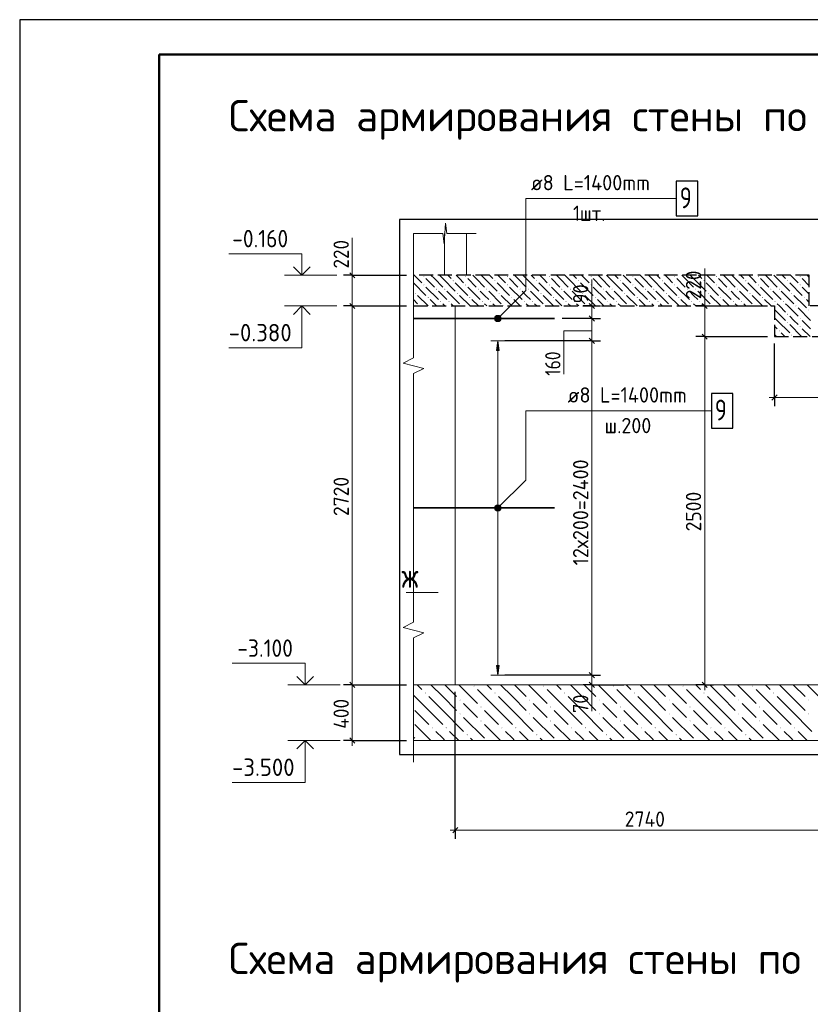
# Model space of a CAD drawing. Header units: millimetres. Extents: x 0 to 59400, y 0 to 42000.
# Tile 17 of 37: x 0 to 11347, y 27863 to 42000. Entities that reach past the tile are written whole.
import ezdxf

# ---------------------------------------------------------------- set-up
doc = ezdxf.new("R2010")
doc.units = ezdxf.units.MM
doc.linetypes.add('______2', pattern=[270, 200, -70])
for name, color, linetype, lineweight in [('Standard', 7, 'Continuous', 25), ('Высотные отметки', 7, 'Continuous', 25), ('ЖБ Перекрытие верхний уровень', 7, '______2', 25), ('ЖБ Перекрытие нижний уровень с отделкой', 7, '______2', 25), ('Заголовок чертежа', 7, 'Continuous', 25), ('Позиционная метка линия выноска', 7, 'Continuous', 13), ('Размерная линия_ общее', 7, 'Continuous', 13), ('Сечения символ', 7, 'Continuous', 25), ('Стена обрамление Г-обр.', 7, 'Continuous', 35), ('Фоновоя арматура Х1', 52, 'Continuous', 25)]:
    doc.layers.add(name, color=color, linetype=linetype, lineweight=lineweight)
doc.layers.add('Размерная выноска', color=7, linetype='Continuous')
doc.styles.add('ISOCPEUR', font='txt')

msp = doc.modelspace()

# ---------------------------------------------------------------- hatches: boundary and pattern name
at = {"layer": 'ЖБ Перекрытие верхний уровень', "linetype": 'Continuous', "lineweight": 18, "transparency": 33554687}
for points in [[(5795, 38312), (5801, 38318), (5808, 38312), (5801, 38305)], [(6395, 38312), (6401, 38318), (6408, 38312), (6401, 38305)], [(6995, 38312), (7001, 38318), (7008, 38312), (7001, 38305)], [(7595, 38312), (7601, 38318), (7608, 38312), (7601, 38305)], [(8195, 38312), (8201, 38318), (8208, 38312), (8201, 38305)], [(8795, 38312), (8801, 38318), (8808, 38312), (8801, 38305)], [(9395, 38312), (9401, 38318), (9408, 38312), (9401, 38305)], [(9995, 38312), (10001, 38318), (10008, 38312), (10001, 38305)], [(10595, 38312), (10601, 38318), (10608, 38312), (10601, 38305)], [(11195, 38312), (11201, 38318), (11208, 38312), (11201, 38305)], [(5795, 38192), (5801, 38198), (5808, 38192), (5801, 38185)], [(6215, 38252), (6221, 38258), (6228, 38252), (6221, 38245)], [(6395, 38192), (6401, 38198), (6408, 38192), (6401, 38185)], [(6815, 38252), (6821, 38258), (6828, 38252), (6821, 38245)], [(6995, 38192), (7001, 38198), (7008, 38192), (7001, 38185)], [(7415, 38252), (7421, 38258), (7428, 38252), (7421, 38245)], [(7595, 38192), (7601, 38198), (7608, 38192), (7601, 38185)], [(8015, 38252), (8021, 38258), (8028, 38252), (8021, 38245)], [(8195, 38192), (8201, 38198), (8208, 38192), (8201, 38185)], [(8615, 38252), (8621, 38258), (8628, 38252), (8621, 38245)], [(8795, 38192), (8801, 38198), (8808, 38192), (8801, 38185)], [(9215, 38252), (9221, 38258), (9228, 38252), (9221, 38245)], [(9395, 38192), (9401, 38198), (9408, 38192), (9401, 38185)], [(9815, 38252), (9821, 38258), (9828, 38252), (9821, 38245)], [(9995, 38192), (10001, 38198), (10008, 38192), (10001, 38185)], [(10415, 38252), (10421, 38258), (10428, 38252), (10421, 38245)], [(10595, 38192), (10601, 38198), (10608, 38192), (10601, 38185)], [(11015, 38252), (11021, 38258), (11028, 38252), (11021, 38245)], [(11195, 38192), (11201, 38198), (11208, 38192), (11201, 38185)], [(5675, 38072), (5681, 38078), (5688, 38072), (5681, 38065)], [(5975, 38132), (5981, 38138), (5988, 38132), (5981, 38125)], [(6095, 38132), (6101, 38138), (6108, 38132), (6101, 38125)], [(6275, 38072), (6281, 38078), (6288, 38072), (6281, 38065)], [(6575, 38132), (6581, 38138), (6588, 38132), (6581, 38125)], [(6695, 38132), (6701, 38138), (6708, 38132), (6701, 38125)], [(6875, 38072), (6881, 38078), (6888, 38072), (6881, 38065)], [(7175, 38132), (7181, 38138), (7188, 38132), (7181, 38125)], [(7295, 38132), (7301, 38138), (7308, 38132), (7301, 38125)], [(7475, 38072), (7481, 38078), (7488, 38072), (7481, 38065)], [(7775, 38132), (7781, 38138), (7788, 38132), (7781, 38125)], [(7895, 38132), (7901, 38138), (7908, 38132), (7901, 38125)], [(8075, 38072), (8081, 38078), (8088, 38072), (8081, 38065)], [(8375, 38132), (8381, 38138), (8388, 38132), (8381, 38125)], [(8495, 38132), (8501, 38138), (8508, 38132), (8501, 38125)], [(8675, 38072), (8681, 38078), (8688, 38072), (8681, 38065)], [(8975, 38132), (8981, 38138), (8988, 38132), (8981, 38125)], [(9095, 38132), (9101, 38138), (9108, 38132), (9101, 38125)], [(9275, 38072), (9281, 38078), (9288, 38072), (9281, 38065)], [(9575, 38132), (9581, 38138), (9588, 38132), (9581, 38125)], [(9695, 38132), (9701, 38138), (9708, 38132), (9701, 38125)], [(9875, 38072), (9881, 38078), (9888, 38072), (9881, 38065)], [(10175, 38132), (10181, 38138), (10188, 38132), (10181, 38125)], [(10295, 38132), (10301, 38138), (10308, 38132), (10301, 38125)], [(10475, 38072), (10481, 38078), (10488, 38072), (10481, 38065)], [(10775, 38132), (10781, 38138), (10788, 38132), (10781, 38125)], [(10895, 38132), (10901, 38138), (10908, 38132), (10901, 38125)], [(11075, 38072), (11081, 38078), (11088, 38072), (11081, 38065)], [(5735, 37892), (5741, 37898), (5748, 37892), (5746, 37890), (5736, 37890)], [(5855, 38012), (5861, 38018), (5868, 38012), (5861, 38005)], [(6035, 37952), (6041, 37958), (6048, 37952), (6041, 37945)], [(6155, 37952), (6161, 37958), (6168, 37952), (6161, 37945)], [(6335, 37892), (6341, 37898), (6348, 37892), (6346, 37890), (6336, 37890)], [(6455, 38012), (6461, 38018), (6468, 38012), (6461, 38005)], [(6635, 37952), (6641, 37958), (6648, 37952), (6641, 37945)], [(6755, 37952), (6761, 37958), (6768, 37952), (6761, 37945)], [(6935, 37892), (6941, 37898), (6948, 37892), (6946, 37890), (6936, 37890)], [(7055, 38012), (7061, 38018), (7068, 38012), (7061, 38005)], [(7235, 37952), (7241, 37958), (7248, 37952), (7241, 37945)], [(7355, 37952), (7361, 37958), (7368, 37952), (7361, 37945)], [(7535, 37892), (7541, 37898), (7548, 37892), (7546, 37890), (7536, 37890)], [(7655, 38012), (7661, 38018), (7668, 38012), (7661, 38005)], [(7835, 37952), (7841, 37958), (7848, 37952), (7841, 37945)], [(7955, 37952), (7961, 37958), (7968, 37952), (7961, 37945)], [(8135, 37892), (8141, 37898), (8148, 37892), (8146, 37890), (8136, 37890)], [(8255, 38012), (8261, 38018), (8268, 38012), (8261, 38005)], [(8435, 37952), (8441, 37958), (8448, 37952), (8441, 37945)], [(8555, 37952), (8561, 37958), (8568, 37952), (8561, 37945)], [(8735, 37892), (8741, 37898), (8748, 37892), (8746, 37890), (8736, 37890)], [(8855, 38012), (8861, 38018), (8868, 38012), (8861, 38005)], [(9035, 37952), (9041, 37958), (9048, 37952), (9041, 37945)], [(9155, 37952), (9161, 37958), (9168, 37952), (9161, 37945)], [(9335, 37892), (9341, 37898), (9348, 37892), (9346, 37890), (9336, 37890)], [(9455, 38012), (9461, 38018), (9468, 38012), (9461, 38005)], [(9635, 37952), (9641, 37958), (9648, 37952), (9641, 37945)], [(9755, 37952), (9761, 37958), (9768, 37952), (9761, 37945)], [(9935, 37892), (9941, 37898), (9948, 37892), (9946, 37890), (9936, 37890)], [(10055, 38012), (10061, 38018), (10068, 38012), (10061, 38005)], [(10235, 37952), (10241, 37958), (10248, 37952), (10241, 37945)], [(10355, 37952), (10361, 37958), (10368, 37952), (10361, 37945)], [(10535, 37892), (10541, 37898), (10548, 37892), (10546, 37890), (10536, 37890)], [(10655, 38012), (10661, 38018), (10668, 38012), (10661, 38005)], [(10835, 37952), (10841, 37958), (10848, 37952), (10841, 37945)], [(10955, 37952), (10961, 37958), (10968, 37952), (10961, 37945)], [(11135, 37892), (11141, 37898), (11148, 37892), (11146, 37890), (11136, 37890)], [(11255, 38012), (11261, 38018), (11268, 38012), (11261, 38005)]]:
    msp.add_hatch(color=7, dxfattribs=at).paths.add_polyline_path(points, flags=16)
at = {"layer": 'ЖБ Перекрытие нижний уровень с отделкой', "linetype": 'Continuous', "lineweight": 18, "transparency": 33554687}
for points in [[(11146, 37890), (11141, 37885), (11136, 37890)], [(11015, 37772), (11021, 37778), (11028, 37772), (11021, 37765)], [(11315, 37832), (11321, 37838), (11328, 37832), (11321, 37825)], [(11015, 37652), (11021, 37658), (11028, 37652), (11021, 37645)], [(11195, 37712), (11201, 37718), (11208, 37712), (11201, 37705)], [(10895, 37532), (10901, 37538), (10908, 37532), (10901, 37525)], [(11075, 37472), (11081, 37478), (11088, 37472), (11081, 37465)], [(11195, 37592), (11201, 37598), (11208, 37592), (11201, 37585)]]:
    msp.add_hatch(color=7, dxfattribs=at).paths.add_polyline_path(points, flags=16)
at = {"layer": 'Позиционная метка линия выноска', "linetype": 'Continuous', "lineweight": 13, "transparency": 33554687}
for points in [[(6906, 37698), (6851, 37753), (6831, 37742)], [(6906, 37721), (6874, 37753), (6851, 37753)], [(6906, 37721), (6851, 37753), (6906, 37698)], [(6874, 37753), (6906, 37721), (6895, 37742)], [(6895, 37678), (6831, 37742), (6819, 37721)], [(6895, 37678), (6819, 37721), (6874, 37667)], [(6874, 37667), (6819, 37721), (6819, 37698)], [(6874, 37667), (6819, 37698), (6851, 37667)], [(6851, 37667), (6819, 37698), (6831, 37678)], [(6906, 37698), (6831, 37742), (6895, 37678)], [(6895, 34958), (6831, 35022), (6819, 35001)], [(6895, 34958), (6819, 35001), (6874, 34947)], [(6874, 34947), (6819, 35001), (6819, 34978)], [(6874, 34947), (6819, 34978), (6851, 34947)], [(6851, 34947), (6819, 34978), (6831, 34958)], [(6906, 34978), (6851, 35033), (6831, 35022)], [(6906, 34978), (6831, 35022), (6895, 34958)], [(6906, 35001), (6874, 35033), (6851, 35033)], [(6906, 35001), (6851, 35033), (6906, 34978)], [(6874, 35033), (6906, 35001), (6895, 35022)]]:
    msp.add_hatch(color=7, dxfattribs=at).paths.add_polyline_path(points)
at = {"layer": 'Стена обрамление Г-обр.', "linetype": 'Continuous', "lineweight": 13, "transparency": 33554687}
msp.add_hatch(color=7, dxfattribs=at).paths.add_polyline_path([(6883, 37250), (6863, 37390), (6843, 37250)])
msp.add_hatch(color=7, dxfattribs=at).paths.add_polyline_path([(6883, 32730), (6863, 32590), (6843, 32730)], flags=16)
at = {"layer": 'Фоновоя арматура Х1', "linetype": 'Continuous', "lineweight": 18, "transparency": 33554687}
for points in [[(6515, 32432), (6521, 32438), (6528, 32432), (6521, 32425)], [(7515, 32432), (7521, 32438), (7528, 32432), (7521, 32425)], [(8515, 32432), (8521, 32438), (8528, 32432), (8521, 32425)], [(9515, 32432), (9521, 32438), (9528, 32432), (9521, 32425)], [(10515, 32432), (10521, 32438), (10528, 32432), (10521, 32425)], [(5815, 32332), (5821, 32338), (5828, 32332), (5821, 32325)], [(6315, 32232), (6321, 32238), (6328, 32232), (6321, 32225)], [(6815, 32332), (6821, 32338), (6828, 32332), (6821, 32325)], [(7315, 32232), (7321, 32238), (7328, 32232), (7321, 32225)], [(7815, 32332), (7821, 32338), (7828, 32332), (7821, 32325)], [(8315, 32232), (8321, 32238), (8328, 32232), (8321, 32225)], [(8815, 32332), (8821, 32338), (8828, 32332), (8821, 32325)], [(9315, 32232), (9321, 32238), (9328, 32232), (9321, 32225)], [(9815, 32332), (9821, 32338), (9828, 32332), (9821, 32325)], [(10315, 32232), (10321, 32238), (10328, 32232), (10321, 32225)], [(10815, 32332), (10821, 32338), (10828, 32332), (10821, 32325)], [(11315, 32232), (11321, 32238), (11328, 32232), (11321, 32225)], [(6615, 32132), (6621, 32138), (6628, 32132), (6621, 32125)], [(7615, 32132), (7621, 32138), (7628, 32132), (7621, 32125)], [(8615, 32132), (8621, 32138), (8628, 32132), (8621, 32125)], [(9615, 32132), (9621, 32138), (9628, 32132), (9621, 32125)], [(10615, 32132), (10621, 32138), (10628, 32132), (10621, 32125)], [(6315, 32032), (6321, 32038), (6328, 32032), (6321, 32025)], [(7315, 32032), (7321, 32038), (7328, 32032), (7321, 32025)], [(8315, 32032), (8321, 32038), (8328, 32032), (8321, 32025)], [(9315, 32032), (9321, 32038), (9328, 32032), (9321, 32025)], [(10315, 32032), (10321, 32038), (10328, 32032), (10321, 32025)], [(11315, 32032), (11321, 32038), (11328, 32032), (11321, 32025)], [(5915, 31832), (5921, 31838), (5928, 31832), (5921, 31825)], [(6115, 31832), (6121, 31838), (6128, 31832), (6121, 31825)], [(6615, 31932), (6621, 31938), (6628, 31932), (6621, 31925)], [(6915, 31832), (6921, 31838), (6928, 31832), (6921, 31825)], [(7115, 31832), (7121, 31838), (7128, 31832), (7121, 31825)], [(7615, 31932), (7621, 31938), (7628, 31932), (7621, 31925)], [(7915, 31832), (7921, 31838), (7928, 31832), (7921, 31825)], [(8115, 31832), (8121, 31838), (8128, 31832), (8121, 31825)], [(8615, 31932), (8621, 31938), (8628, 31932), (8621, 31925)], [(8915, 31832), (8921, 31838), (8928, 31832), (8921, 31825)], [(9115, 31832), (9121, 31838), (9128, 31832), (9121, 31825)], [(9615, 31932), (9621, 31938), (9628, 31932), (9621, 31925)], [(9915, 31832), (9921, 31838), (9928, 31832), (9921, 31825)], [(10115, 31832), (10121, 31838), (10128, 31832), (10121, 31825)], [(10615, 31932), (10621, 31938), (10628, 31932), (10621, 31925)], [(10915, 31832), (10921, 31838), (10928, 31832), (10921, 31825)], [(11115, 31832), (11121, 31838), (11128, 31832), (11121, 31825)], [(6415, 31732), (6421, 31738), (6428, 31732), (6421, 31725)], [(7415, 31732), (7421, 31738), (7428, 31732), (7421, 31725)], [(8415, 31732), (8421, 31738), (8428, 31732), (8421, 31725)], [(9415, 31732), (9421, 31738), (9428, 31732), (9421, 31725)], [(10415, 31732), (10421, 31738), (10428, 31732), (10421, 31725)]]:
    msp.add_hatch(color=7, dxfattribs=at).paths.add_polyline_path(points, flags=16)

# ---------------------------------------------------------------- linework, layer by layer
at = {"layer": 'Standard', "color": 7, "linetype": 'Continuous', "lineweight": 25, "transparency": 33554687}
for p, q in [((2000, 41500), (2000, 1058)), ((8174, 37927), (8249, 37852)), ((8174, 37747), (8249, 37672)), ((8174, 37427), (8249, 37352)), ((8174, 32627), (8249, 32552)), ((8174, 32487), (8249, 32412))]:
    msp.add_line(p, q, dxfattribs=at)
at = {"layer": 'Standard', "color": 7, "linetype": 'Continuous', "lineweight": 13, "transparency": 33554687}
for p, q in [((6111, 39080), (6093, 38780)), ((6129, 38930), (6111, 39080)), ((5652, 38930), (5652, 38930)), ((6075, 38930), (5652, 38930)), ((5652, 38930), (5652, 37146)), ((6093, 38780), (6075, 38930)), ((6552, 38930), (6129, 38930)), ((8211, 37890), (8211, 37965)), ((8211, 37710), (8211, 37390)), ((8211, 37390), (8211, 32590)), ((5652, 37146), (5502, 37070)), ((5502, 37070), (5802, 36994)), ((5802, 36994), (5652, 36918)), ((5652, 36918), (5652, 35134)), ((5652, 35134), (5652, 33350)), ((5652, 33350), (5502, 33274)), ((5502, 33274), (5802, 33199)), ((5802, 33199), (5652, 33123)), ((5652, 33123), (5652, 31339)), ((8211, 32590), (8211, 32450)), ((8211, 32450), (8211, 32375)), ((5652, 31339), (5652, 31339))]:
    msp.add_line(p, q, dxfattribs=at)
at = {"layer": 'Standard', "color": 7, "linetype": 'Continuous', "lineweight": 18, "transparency": 33554687}
for p, q in [((6097, 38930), (6097, 38330)), ((6412, 38330), (6412, 38930)), ((6252, 37890), (6252, 32450)), ((6252, 37890), (6252, 32450))]:
    msp.add_line(p, q, dxfattribs=at)
at = {"layer": 'Standard', "color": 7, "linetype": 'Continuous', "lineweight": -3, "transparency": 33554687}
for p, q in [((8211, 37890), (8086, 37890)), ((8211, 37890), (8336, 37890)), ((8211, 37710), (8086, 37710)), ((8211, 37710), (8336, 37710)), ((8211, 37390), (8086, 37390)), ((8211, 37390), (8336, 37390)), ((8211, 32590), (8086, 32590)), ((8211, 32590), (8336, 32590)), ((8211, 32450), (8086, 32450)), ((8211, 32450), (8336, 32450)), ((8211, 32450), (8671, 32450))]:
    msp.add_line(p, q, dxfattribs=at)
at = {"layer": 'Standard', "color": 7, "linetype": 'Continuous', "lineweight": 25, "transparency": 33554687}
msp.add_lwpolyline([(0, 0), (59400, 0), (59400, 42000), (0, 42000), (0, 0)], close=True, dxfattribs=at)
at = {"layer": 'Standard', "color": 7, "linetype": 'Continuous', "lineweight": 50, "transparency": 33554687}
msp.add_lwpolyline([(2000, 41500), (58900, 41500), (58900, 500), (2000, 500), (2000, 41500)], close=True, dxfattribs=at)
at = {"layer": 'Standard', "color": 7, "linetype": 'Continuous', "lineweight": 13, "transparency": 33554687}
for points in [[(58900, 41500), (2000, 41500), (2000, 500), (58900, 500), (58900, 41500)], [(8211, 37890), (8211, 37820), (8211, 37820), (8211, 37710)]]:
    msp.add_lwpolyline(points, dxfattribs=at)
at = {"layer": 'Standard', "color": 254, "linetype": 'Continuous', "lineweight": -3, "true_color": 0xc4c4ff, "transparency": 33554687}
msp.add_lwpolyline([(5452, 31450), (30263, 31450), (30263, 39130), (5452, 39130), (5452, 31450)], dxfattribs=at)
at = {"layer": 'Standard', "color": 7, "linetype": 'Continuous', "lineweight": -3, "transparency": 33554687}
for points in [[(8211, 37890), (8194, 37890), (8194, 37890), (8194, 37890), (8194, 37890), (8192, 37890), (8192, 37890), (8187, 37890)], [(8211, 37710), (8194, 37710), (8194, 37710), (8194, 37710), (8194, 37710), (8123, 37710), (8123, 37710), (7785, 37710)], [(8211, 37390), (8194, 37390), (8194, 37390), (8194, 37390), (8194, 37390), (8000, 37390), (8000, 37390), (6963, 37390)], [(8211, 32590), (8194, 32590), (8194, 32590), (6963, 32590)]]:
    msp.add_lwpolyline(points, dxfattribs=at)
at = {"layer": 'Высотные отметки', "color": 7, "linetype": 'Continuous', "lineweight": 13, "transparency": 33554687}
for p, q in [((4550, 38330), (3800, 38330)), ((4550, 38330), (3800, 38330)), ((4550, 37890), (3800, 37890)), ((4550, 37890), (3800, 37890)), ((4598, 32450), (3848, 32450)), ((4598, 32450), (3848, 32450)), ((4598, 31650), (3848, 31650)), ((4598, 31650), (3848, 31650))]:
    msp.add_line(p, q, dxfattribs=at)
at = {"layer": 'Высотные отметки', "color": 7, "linetype": 'Continuous', "lineweight": 35, "transparency": 33554687}
for p, q in [((4050, 38330), (3929, 38451)), ((4050, 38330), (3929, 38451)), ((4050, 38330), (4171, 38451)), ((4050, 38330), (4171, 38451)), ((4050, 37890), (3929, 37769)), ((4050, 37890), (3929, 37769)), ((4050, 37890), (4171, 37769)), ((4050, 37890), (4171, 37769)), ((4098, 32450), (3977, 32571)), ((4098, 32450), (3977, 32571)), ((4098, 32450), (4219, 32571)), ((4098, 32450), (4219, 32571)), ((4098, 31650), (3977, 31529)), ((4098, 31650), (3977, 31529)), ((4098, 31650), (4219, 31529)), ((4098, 31650), (4219, 31529))]:
    msp.add_line(p, q, dxfattribs=at)
at = {"layer": 'Высотные отметки', "color": 7, "linetype": 'Continuous', "lineweight": 13, "transparency": 33554687}
for points in [[(4050, 38330), (4050, 38640), (3000, 38640)], [(4050, 38330), (4050, 38640), (3000, 38640)], [(4050, 37890), (4050, 37290), (3000, 37290)], [(4050, 37890), (4050, 37290), (3000, 37290)], [(4098, 32450), (4098, 32760), (3048, 32760)], [(4098, 32450), (4098, 32760), (3048, 32760)], [(4098, 31650), (4098, 31050), (3048, 31050)], [(4098, 31650), (4098, 31050), (3048, 31050)]]:
    msp.add_lwpolyline(points, dxfattribs=at)
at = {"layer": 'ЖБ Перекрытие верхний уровень', "color": 7, "linetype": '______2', "lineweight": 25, "transparency": 33554687}
for p, q in [((11333, 38330), (5652, 38330)), ((11333, 37890), (11333, 38330)), ((5652, 37890), (10833, 37890))]:
    msp.add_line(p, q, dxfattribs=at)
at = {"layer": 'ЖБ Перекрытие верхний уровень', "color": 9, "linetype": 'Continuous', "lineweight": 18, "true_color": 0xc7c7c7, "transparency": 33554687}
for p, q in [((5711, 38282), (5663, 38330)), ((5951, 38282), (5903, 38330)), ((6023, 38330), (6071, 38282)), ((6143, 38330), (6191, 38282)), ((6311, 38282), (6263, 38330)), ((6551, 38282), (6503, 38330)), ((6623, 38330), (6671, 38282)), ((6743, 38330), (6791, 38282)), ((6911, 38282), (6863, 38330)), ((7151, 38282), (7103, 38330)), ((7223, 38330), (7271, 38282)), ((7343, 38330), (7391, 38282)), ((7511, 38282), (7463, 38330)), ((7751, 38282), (7703, 38330)), ((7823, 38330), (7871, 38282)), ((7943, 38330), (7991, 38282)), ((8111, 38282), (8063, 38330)), ((8351, 38282), (8303, 38330)), ((8423, 38330), (8471, 38282)), ((8543, 38330), (8591, 38282)), ((8711, 38282), (8663, 38330)), ((8951, 38282), (8903, 38330)), ((9023, 38330), (9071, 38282)), ((9143, 38330), (9191, 38282)), ((9311, 38282), (9263, 38330)), ((9551, 38282), (9503, 38330)), ((9623, 38330), (9671, 38282)), ((9743, 38330), (9791, 38282)), ((9911, 38282), (9863, 38330)), ((10151, 38282), (10103, 38330)), ((10223, 38330), (10271, 38282)), ((10343, 38330), (10391, 38282)), ((10511, 38282), (10463, 38330)), ((10751, 38282), (10703, 38330)), ((10823, 38330), (10871, 38282)), ((10943, 38330), (10991, 38282)), ((11111, 38282), (11063, 38330)), ((11333, 38300), (11303, 38330)), ((5652, 38221), (5831, 38042)), ((5771, 38222), (5711, 38282)), ((5831, 38282), (5951, 38162)), ((5951, 38282), (6071, 38162)), ((6071, 38282), (6251, 38102)), ((6251, 38222), (6431, 38042)), ((6371, 38222), (6311, 38282)), ((6431, 38282), (6551, 38162)), ((6551, 38282), (6671, 38162)), ((6671, 38282), (6851, 38102)), ((6851, 38222), (7031, 38042)), ((6971, 38222), (6911, 38282)), ((7031, 38282), (7151, 38162)), ((7151, 38282), (7271, 38162)), ((7271, 38282), (7451, 38102)), ((7451, 38222), (7631, 38042)), ((7571, 38222), (7511, 38282)), ((7631, 38282), (7751, 38162)), ((7751, 38282), (7871, 38162)), ((7871, 38282), (8051, 38102)), ((8051, 38222), (8231, 38042)), ((8171, 38222), (8111, 38282)), ((8231, 38282), (8351, 38162)), ((8351, 38282), (8471, 38162)), ((8471, 38282), (8651, 38102)), ((8651, 38222), (8831, 38042)), ((8771, 38222), (8711, 38282)), ((8831, 38282), (8951, 38162)), ((8951, 38282), (9071, 38162)), ((9071, 38282), (9251, 38102)), ((9251, 38222), (9431, 38042)), ((9371, 38222), (9311, 38282)), ((9431, 38282), (9551, 38162)), ((9551, 38282), (9671, 38162)), ((9671, 38282), (9851, 38102)), ((9851, 38222), (10031, 38042)), ((9971, 38222), (9911, 38282)), ((10031, 38282), (10151, 38162)), ((10151, 38282), (10271, 38162)), ((10271, 38282), (10451, 38102)), ((10451, 38222), (10631, 38042)), ((10571, 38222), (10511, 38282)), ((10631, 38282), (10751, 38162)), ((10751, 38282), (10871, 38162)), ((10871, 38282), (11051, 38102)), ((11051, 38222), (11231, 38042)), ((11171, 38222), (11111, 38282)), ((11231, 38282), (11333, 38180)), ((5711, 38042), (5863, 37890)), ((5831, 38162), (6011, 37982)), ((6071, 38042), (6011, 38102)), ((6131, 37982), (6071, 38042)), ((6131, 38102), (6311, 37922)), ((6311, 38042), (6463, 37890)), ((6431, 38162), (6611, 37982)), ((6671, 38042), (6611, 38102)), ((6731, 37982), (6671, 38042)), ((6731, 38102), (6911, 37922)), ((6911, 38042), (7063, 37890)), ((7031, 38162), (7211, 37982)), ((7271, 38042), (7211, 38102)), ((7331, 37982), (7271, 38042)), ((7331, 38102), (7511, 37922)), ((7511, 38042), (7663, 37890)), ((7631, 38162), (7811, 37982)), ((7871, 38042), (7811, 38102)), ((7931, 37982), (7871, 38042)), ((7931, 38102), (8111, 37922)), ((8111, 38042), (8263, 37890)), ((8231, 38162), (8411, 37982)), ((8471, 38042), (8411, 38102)), ((8531, 37982), (8471, 38042)), ((8531, 38102), (8711, 37922)), ((8711, 38042), (8863, 37890)), ((8831, 38162), (9011, 37982)), ((9071, 38042), (9011, 38102)), ((9131, 37982), (9071, 38042)), ((9131, 38102), (9311, 37922)), ((9311, 38042), (9463, 37890)), ((9431, 38162), (9611, 37982)), ((9671, 38042), (9611, 38102)), ((9731, 37982), (9671, 38042)), ((9731, 38102), (9911, 37922)), ((9911, 38042), (10063, 37890)), ((10031, 38162), (10211, 37982)), ((10271, 38042), (10211, 38102)), ((10331, 37982), (10271, 38042)), ((10331, 38102), (10511, 37922)), ((10511, 38042), (10663, 37890)), ((10631, 38162), (10811, 37982)), ((10871, 38042), (10811, 38102)), ((10931, 37982), (10871, 38042)), ((10931, 38102), (11111, 37922)), ((11111, 38042), (11263, 37890)), ((11231, 38162), (11333, 38060)), ((5652, 37981), (5711, 37922)), ((5983, 37890), (5891, 37982)), ((6071, 37922), (6103, 37890)), ((6191, 37922), (6223, 37890)), ((6583, 37890), (6491, 37982)), ((6671, 37922), (6703, 37890)), ((6791, 37922), (6823, 37890)), ((7183, 37890), (7091, 37982)), ((7271, 37922), (7303, 37890)), ((7391, 37922), (7423, 37890)), ((7783, 37890), (7691, 37982)), ((7871, 37922), (7903, 37890)), ((7991, 37922), (8023, 37890)), ((8383, 37890), (8291, 37982)), ((8471, 37922), (8503, 37890)), ((8591, 37922), (8623, 37890)), ((8983, 37890), (8891, 37982)), ((9071, 37922), (9103, 37890)), ((9191, 37922), (9223, 37890)), ((9583, 37890), (9491, 37982)), ((9671, 37922), (9703, 37890)), ((9791, 37922), (9823, 37890)), ((10183, 37890), (10091, 37982)), ((10271, 37922), (10303, 37890)), ((10391, 37922), (10423, 37890)), ((10783, 37890), (10691, 37982)), ((10871, 37922), (10903, 37890)), ((10991, 37922), (11023, 37890)), ((11333, 37940), (11291, 37982))]:
    msp.add_line(p, q, dxfattribs=at)
at = {"layer": 'ЖБ Перекрытие нижний уровень с отделкой', "color": 7, "linetype": '______2', "lineweight": 25, "transparency": 33554687}
for p, q in [((10833, 37890), (10833, 37450)), ((16133, 37890), (11333, 37890)), ((10833, 37450), (16133, 37450))]:
    msp.add_line(p, q, dxfattribs=at)
at = {"layer": 'ЖБ Перекрытие нижний уровень с отделкой', "color": 9, "linetype": 'Continuous', "lineweight": 18, "true_color": 0xc7c7c7, "transparency": 33554687}
for p, q in [((10903, 37890), (10991, 37802)), ((11023, 37890), (11171, 37742)), ((11263, 37890), (11291, 37862)), ((10871, 37802), (10833, 37840)), ((10871, 37802), (10991, 37682)), ((11351, 37682), (11171, 37862)), ((10833, 37720), (10871, 37682)), ((10871, 37682), (11051, 37502)), ((11111, 37682), (11051, 37742)), ((11051, 37622), (11223, 37450)), ((11171, 37622), (11111, 37682)), ((11231, 37682), (11351, 37562)), ((10833, 37600), (10871, 37562)), ((10863, 37450), (10833, 37480)), ((10931, 37502), (10983, 37450)), ((11231, 37562), (11343, 37450))]:
    msp.add_line(p, q, dxfattribs=at)
at = {"layer": 'Позиционная метка линия выноска', "color": 7, "linetype": 'Continuous', "lineweight": 13, "transparency": 33554687}
for p, q in [((6831, 37742), (6831, 37742)), ((6831, 37678), (6831, 37678)), ((6895, 37742), (6895, 37742)), ((6895, 37678), (6895, 37678)), ((6831, 35022), (6831, 35022)), ((6831, 34958), (6831, 34958)), ((6895, 35022), (6895, 35022)), ((6895, 34958), (6895, 34958)), ((5548, 33775), (6008, 33775))]:
    msp.add_line(p, q, dxfattribs=at)
for points in [[(9423, 39432), (7263, 39432), (7263, 38110), (6863, 37710)], [(9927, 36385), (7263, 36385), (7263, 35390), (6863, 34990)]]:
    msp.add_lwpolyline(points, dxfattribs=at)
for centre in [(6863, 37710), (6863, 34990)]:
    msp.add_circle(centre, 45, dxfattribs=at)
at = {"layer": 'Размерная выноска', "color": 7, "linetype": 'Continuous', "lineweight": 13, "transparency": 33554687}
for p, q in [((4774, 38330), (4774, 38870)), ((9831, 37890), (9831, 38430)), ((8211, 38270), (8211, 37890)), ((8211, 32450), (8211, 32070))]:
    msp.add_line(p, q, dxfattribs=at)
msp.add_lwpolyline([(8211, 37532), (7811, 37532), (7811, 36912)], dxfattribs=at)
at = {"layer": 'Размерная линия_ общее', "color": 253, "linetype": 'Continuous', "lineweight": -3, "true_color": 0xa0a0a0, "transparency": 33554687}
for p, q in [((4774, 38330), (4649, 38330)), ((4774, 38330), (4899, 38330)), ((4774, 38330), (5552, 38330)), ((4774, 37890), (4649, 37890)), ((4774, 37890), (4899, 37890)), ((4774, 37890), (5552, 37890)), ((9831, 37890), (9706, 37890)), ((9831, 37890), (9956, 37890)), ((9831, 37890), (10733, 37890)), ((9831, 37450), (9706, 37450)), ((9831, 37450), (9956, 37450)), ((9831, 37450), (10733, 37450)), ((10833, 36577), (10833, 37350)), ((10833, 36577), (10833, 36702)), ((10833, 36577), (10833, 36452)), ((4774, 32450), (4649, 32450)), ((4774, 32450), (4899, 32450)), ((4774, 32450), (5552, 32450)), ((9831, 32450), (9706, 32450)), ((9831, 32450), (9956, 32450)), ((9831, 32450), (9831, 32450)), ((6252, 30362), (6252, 32350)), ((4774, 31650), (4649, 31650)), ((4774, 31650), (4899, 31650)), ((4774, 31650), (5552, 31650)), ((6252, 30362), (6252, 30487)), ((6252, 30362), (6252, 30237))]:
    msp.add_line(p, q, dxfattribs=at)
at = {"layer": 'Размерная линия_ общее', "color": 7, "linetype": 'Continuous', "lineweight": 25, "transparency": 33554687}
for p, q in [((4812, 38292), (4737, 38367)), ((4812, 37852), (4737, 37927)), ((9868, 37852), (9793, 37927)), ((9868, 37412), (9793, 37487)), ((10795, 36539), (10870, 36614)), ((4812, 32412), (4737, 32487)), ((9868, 32412), (9793, 32487)), ((4812, 31612), (4737, 31687)), ((6290, 30400), (6215, 30325))]:
    msp.add_line(p, q, dxfattribs=at)
at = {"layer": 'Размерная линия_ общее', "color": 7, "linetype": 'Continuous', "lineweight": 13, "transparency": 33554687}
for p, q in [((4774, 38330), (4774, 38405)), ((4774, 37890), (4774, 38330)), ((4774, 32450), (4774, 37890)), ((9831, 37890), (9831, 37965)), ((9831, 37450), (9831, 37890)), ((10833, 36577), (10758, 36577)), ((9831, 32450), (9831, 32375)), ((4774, 31650), (4774, 31575)), ((6252, 30362), (6177, 30362)), ((11733, 30362), (6252, 30362))]:
    msp.add_line(p, q, dxfattribs=at)
for points in [[(9831, 32450), (9831, 34548), (9831, 34548), (9831, 37450)], [(10833, 36577), (13310, 36577), (13310, 36577), (16133, 36577)], [(4774, 31650), (4774, 31716), (4774, 31716), (4774, 32450)]]:
    msp.add_lwpolyline(points, dxfattribs=at)
at = {"layer": 'Стена обрамление Г-обр.', "color": 7, "linetype": 'Continuous', "lineweight": 35, "transparency": 33554687}
for p, q in [((7677, 37710), (5652, 37710)), ((7677, 34990), (5652, 34990))]:
    msp.add_line(p, q, dxfattribs=at)
at = {"layer": 'Стена обрамление Г-обр.', "color": 251, "linetype": 'Continuous', "lineweight": 13, "true_color": 0x494949, "transparency": 33554687}
for p, q in [((6863, 37390), (6763, 37390)), ((6863, 37390), (6843, 37250)), ((6883, 37250), (6863, 37390)), ((6863, 37390), (6963, 37390)), ((6863, 37390), (6863, 37390)), ((6843, 37250), (6883, 37250)), ((6863, 32730), (6863, 37250)), ((6863, 32590), (6843, 32730)), ((6843, 32730), (6883, 32730)), ((6883, 32730), (6863, 32590)), ((6863, 32590), (6763, 32590)), ((6863, 32590), (6963, 32590)), ((6863, 32590), (6863, 32590))]:
    msp.add_line(p, q, dxfattribs=at)
at = {"layer": 'Стена обрамление Г-обр.', "color": 7, "linetype": 'Continuous', "lineweight": 25, "transparency": 33554687}
for points in [[(9423, 39182), (9733, 39182), (9733, 39682), (9423, 39682), (9423, 39182)], [(9927, 36135), (10237, 36135), (10237, 36635), (9927, 36635), (9927, 36135)]]:
    msp.add_lwpolyline(points, dxfattribs=at)
at = {"layer": 'Фоновоя арматура Х1', "color": 7, "linetype": 'Continuous', "lineweight": 13, "transparency": 33554687}
for p, q in [((16133, 32450), (5652, 32450)), ((5652, 31650), (29083, 31650))]:
    msp.add_line(p, q, dxfattribs=at)
at = {"layer": 'Фоновоя арматура Х1', "color": 252, "linetype": 'Continuous', "lineweight": 18, "true_color": 0x8f8f8f, "transparency": 33554687}
for p, q in [((5703, 32450), (5771, 32382)), ((6071, 32282), (5903, 32450)), ((6103, 32450), (6271, 32282)), ((6303, 32450), (6571, 32182)), ((6871, 32082), (6571, 32382)), ((6703, 32450), (6771, 32382)), ((7071, 32282), (6903, 32450)), ((7103, 32450), (7271, 32282)), ((7303, 32450), (7571, 32182)), ((7871, 32082), (7571, 32382)), ((7703, 32450), (7771, 32382)), ((8071, 32282), (7903, 32450)), ((8103, 32450), (8271, 32282)), ((8303, 32450), (8571, 32182)), ((8871, 32082), (8571, 32382)), ((8703, 32450), (8771, 32382)), ((9071, 32282), (8903, 32450)), ((9103, 32450), (9271, 32282)), ((9303, 32450), (9571, 32182)), ((9871, 32082), (9571, 32382)), ((9703, 32450), (9771, 32382)), ((10071, 32282), (9903, 32450)), ((10103, 32450), (10271, 32282)), ((10303, 32450), (10571, 32182)), ((10871, 32082), (10571, 32382)), ((10703, 32450), (10771, 32382)), ((11071, 32282), (10903, 32450)), ((11103, 32450), (11271, 32282)), ((11303, 32450), (11571, 32182)), ((5871, 32082), (5652, 32301)), ((5871, 32282), (6071, 32082)), ((6071, 32282), (6271, 32082)), ((6871, 32282), (7071, 32082)), ((7071, 32282), (7271, 32082)), ((7871, 32282), (8071, 32082)), ((8071, 32282), (8271, 32082)), ((8871, 32282), (9071, 32082)), ((9071, 32282), (9271, 32082)), ((9871, 32282), (10071, 32082)), ((10071, 32282), (10271, 32082)), ((10871, 32282), (11071, 32082)), ((11071, 32282), (11271, 32082)), ((6471, 32082), (6371, 32182)), ((7471, 32082), (7371, 32182)), ((8471, 32082), (8371, 32182)), ((9471, 32082), (9371, 32182)), ((10471, 32082), (10371, 32182)), ((5671, 32082), (5871, 31882)), ((5871, 32082), (6071, 31882)), ((6071, 32082), (6371, 31782)), ((6371, 31982), (6671, 31682)), ((6571, 31982), (6471, 32082)), ((6671, 32082), (6871, 31882)), ((6871, 32082), (7071, 31882)), ((7071, 32082), (7371, 31782)), ((7371, 31982), (7671, 31682)), ((7571, 31982), (7471, 32082)), ((7671, 32082), (7871, 31882)), ((7871, 32082), (8071, 31882)), ((8071, 32082), (8371, 31782)), ((8371, 31982), (8671, 31682)), ((8571, 31982), (8471, 32082)), ((8671, 32082), (8871, 31882)), ((8871, 32082), (9071, 31882)), ((9071, 32082), (9371, 31782)), ((9371, 31982), (9671, 31682)), ((9571, 31982), (9471, 32082)), ((9671, 32082), (9871, 31882)), ((9871, 32082), (10071, 31882)), ((10071, 32082), (10371, 31782)), ((10371, 31982), (10671, 31682)), ((10571, 31982), (10471, 32082)), ((10671, 32082), (10871, 31882)), ((10871, 32082), (11071, 31882)), ((11071, 32082), (11371, 31782)), ((5671, 31882), (5903, 31650)), ((6671, 31882), (6903, 31650)), ((7671, 31882), (7903, 31650)), ((8671, 31882), (8903, 31650)), ((9671, 31882), (9903, 31650)), ((10671, 31882), (10903, 31650)), ((5652, 31701), (5671, 31682)), ((6071, 31682), (5971, 31782)), ((6103, 31650), (6071, 31682)), ((6171, 31782), (6303, 31650)), ((6471, 31682), (6503, 31650)), ((7071, 31682), (6971, 31782)), ((7103, 31650), (7071, 31682)), ((7171, 31782), (7303, 31650)), ((7471, 31682), (7503, 31650)), ((8071, 31682), (7971, 31782)), ((8103, 31650), (8071, 31682)), ((8171, 31782), (8303, 31650)), ((8471, 31682), (8503, 31650)), ((9071, 31682), (8971, 31782)), ((9103, 31650), (9071, 31682)), ((9171, 31782), (9303, 31650)), ((9471, 31682), (9503, 31650)), ((10071, 31682), (9971, 31782)), ((10103, 31650), (10071, 31682)), ((10171, 31782), (10303, 31650)), ((10471, 31682), (10503, 31650)), ((11071, 31682), (10971, 31782)), ((11103, 31650), (11071, 31682)), ((11171, 31782), (11303, 31650))]:
    msp.add_line(p, q, dxfattribs=at)

# ---------------------------------------------------------------- texts
at = {"layer": 'Standard', "color": 7, "linetype": 'Continuous', "lineweight": 25, "transparency": 33554687, "char_height": 220, "attachment_point": 7, "rotation": 90, "style": 'ISOCPEUR'}
for s, insert, width in [('\\W0.87;90', (8161, 37927), 403.92), ('\\W0.83;160', (7761, 36888), 508.57), ('\\W0.95;12х200=2400', (8161, 34165), 1775.25), ('\\W0.87;70', (8161, 32046), 403.93)]:
    msp.add_mtext(s, dxfattribs=dict(at, insert=insert, width=width))
at = {"layer": 'Высотные отметки', "color": 7, "linetype": 'Continuous', "lineweight": 25, "transparency": 33554687, "char_height": 250, "attachment_point": 7, "style": 'ISOCPEUR'}
for s, insert, width in [('\\W0.90;-0.160', (3050, 38732), 1011.77), ('\\W0.95;-0.380', (3000, 37382), 1067.86), ('\\W0.90;-3.100', (3123, 32852), 1011.77), ('\\W0.95;-3.500', (3048, 31142), 1067.87)]:
    msp.add_mtext(s, dxfattribs=dict(at, insert=insert, width=width))
at = {"layer": 'Заголовок чертежа', "color": 7, "linetype": 'Continuous', "lineweight": 50, "transparency": 33554687, "char_height": 450, "attachment_point": 7, "style": 'ISOCPEUR'}
for s, insert, width in [('\\W0.99;Схема армирования стены по оси В.2', (3000, 40275), 10837.65), ('\\W0.98;Схема армирования стены по оси А.1 в осях 6.1-3.1', (3000, 28175), 14792.71)]:
    msp.add_mtext(s, dxfattribs=dict(at, insert=insert, width=width))
at = {"layer": 'Размерная линия_ общее', "color": 7, "linetype": 'Continuous', "lineweight": 25, "transparency": 33554687, "char_height": 220, "attachment_point": 7, "rotation": 90, "style": 'ISOCPEUR'}
for s, insert, width in [('\\W0.91;220', (4724, 38427), 561.98), ('\\W0.91;220', (9781, 37987), 561.98), ('\\W0.93;2720', (4724, 34873), 718.09), ('\\W0.93;2500', (9781, 34653), 718.09), ('\\W0.92;400', (4724, 31819), 584.44)]:
    msp.add_mtext(s, dxfattribs=dict(at, insert=insert, width=width))
at = {"layer": 'Размерная линия_ общее', "color": 7, "linetype": 'Continuous', "lineweight": 25, "transparency": 33554687, "insert": (8684, 30412), "char_height": 220, "width": 740.38, "attachment_point": 7, "style": 'ISOCPEUR'}
msp.add_mtext('\\W0.93;2740', dxfattribs=at)
at = {"layer": 'Сечения символ', "color": 7, "linetype": 'Continuous', "lineweight": 35, "transparency": 33554687, "insert": (5482, 33843), "char_height": 350, "width": 458.1, "attachment_point": 7, "style": 'ISOCPEUR'}
msp.add_mtext('\\W0.82;ж', dxfattribs=at)
at = {"layer": 'Стена обрамление Г-обр.', "color": 7, "linetype": 'Continuous', "lineweight": 13, "transparency": 33554687, "attachment_point": 7, "style": 'ISOCPEUR'}
for s, insert, char_height, width in [('\\W0.96;ø8 L=1400mm ', (7337, 39550), 220, 2018.39), ('\\W0.78;9', (9473, 39292), 300, 326.41), ('\\W0.89;1шт. ', (7942, 39110), 220, 801.64), ('\\W0.96;ø8 L=1400mm ', (7865, 36502), 220, 2018.39), ('\\W0.78;9', (9977, 36245), 300, 326.41), ('\\W0.95;ш.200 ', (8393, 36062), 220, 962.13)]:
    msp.add_mtext(s, dxfattribs=dict(at, insert=insert, char_height=char_height, width=width))

doc.saveas('drawing.dxf')
